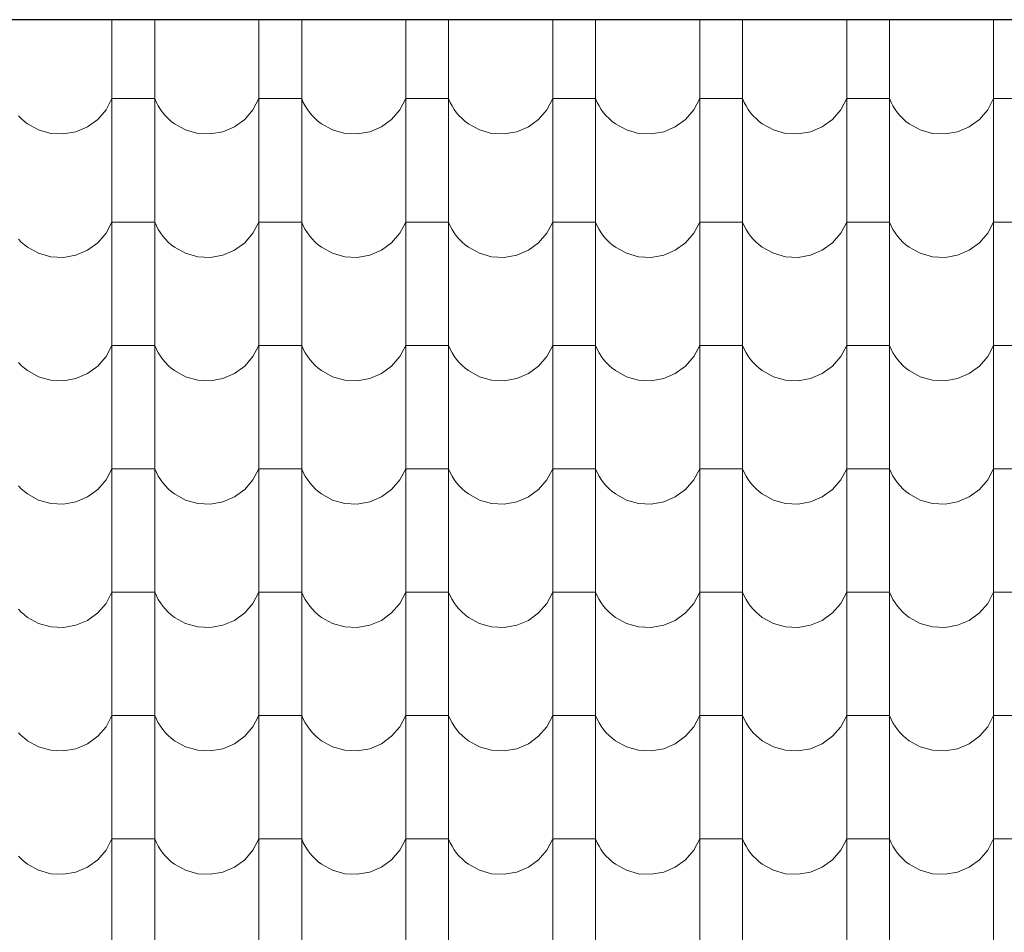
# Model space of a CAD drawing. Header units: millimetres. Extents: x -61343 to 9939, y -6894 to 7453.
# Tile 187 of 255: x 1704 to 1925, y -5272 to -5067. Entities that reach past the tile are written whole.
import ezdxf

# ---------------------------------------------------------------- set-up
doc = ezdxf.new("R2010")
doc.units = ezdxf.units.MM
doc.header["$MEASUREMENT"] = 0
doc.layers.add('810-G Ogólne', color=7, linetype='Continuous')
doc.layers.add('990-D Import IFC', color=7, linetype='Continuous')

# ---------------------------------------------------------------- blocks, each defined once
blk = doc.blocks.new('*X1830', base_point=(515069.4, 47309.9))
at = {"layer": '990-D Import IFC', "color": 251, "linetype": 'Continuous', "lineweight": 13, "true_color": 0x6a6a6a}
for p, q in [((527231.4, -38491), (527231.4, -38560.1)), ((527327.5, -38491), (527327.5, -38560.1)), ((527561.4, -38491), (527561.4, -38560.1)), ((527657.5, -38491), (527657.5, -38560.1)), ((527891.4, -38491), (527891.4, -38560.1)), ((527987.5, -38491), (527987.5, -38560.1)), ((528221.4, -38491), (528221.4, -38560.1)), ((528317.5, -38491), (528317.5, -38560.1)), ((528551.4, -38491), (528551.4, -38560.1)), ((528647.5, -38491), (528647.5, -38560.1)), ((528881.4, -38491), (528881.4, -38560.1)), ((528977.5, -38491), (528977.5, -38560.1)), ((529211.4, -38491), (529211.4, -38560.1)), ((527231.4, -38560.1), (527231.4, -38837.1)), ((527327.5, -38560.1), (527327.5, -38837.1)), ((527561.4, -38560.1), (527561.4, -38837.1)), ((527657.5, -38560.1), (527657.5, -38837.1)), ((527891.4, -38560.1), (527891.4, -38837.1)), ((527987.5, -38560.1), (527987.5, -38837.1)), ((528221.4, -38560.1), (528221.4, -38837.1)), ((528317.5, -38560.1), (528317.5, -38837.1)), ((528551.4, -38560.1), (528551.4, -38837.1)), ((528647.5, -38560.1), (528647.5, -38837.1)), ((528881.4, -38560.1), (528881.4, -38837.1)), ((528977.5, -38560.1), (528977.5, -38837.1)), ((529211.4, -38560.1), (529211.4, -38837.1)), ((527218.1, -38693.2), (527231.4, -38668.2)), ((527279.4, -38668.2), (527231.4, -38668.2)), ((527327.5, -38668.2), (527279.4, -38668.2)), ((527327.5, -38668.2), (527331.1, -38676.5)), ((527548.1, -38693.2), (527561.4, -38668.2)), ((527609.4, -38668.2), (527561.4, -38668.2)), ((527657.5, -38668.2), (527609.4, -38668.2)), ((527657.5, -38668.2), (527661.1, -38676.5)), ((527878.1, -38693.2), (527891.4, -38668.2)), ((527939.4, -38668.2), (527891.4, -38668.2)), ((527987.5, -38668.2), (527939.4, -38668.2)), ((527987.5, -38668.2), (527991.1, -38676.5)), ((528208.1, -38693.2), (528221.4, -38668.2)), ((528269.4, -38668.2), (528221.4, -38668.2)), ((528317.5, -38668.2), (528269.4, -38668.2)), ((528317.5, -38668.2), (528321.1, -38676.5)), ((528538.1, -38693.2), (528551.4, -38668.2)), ((528599.4, -38668.2), (528551.4, -38668.2)), ((528647.5, -38668.2), (528599.4, -38668.2)), ((528647.5, -38668.2), (528651.1, -38676.5)), ((528868.1, -38693.2), (528881.4, -38668.2)), ((528929.4, -38668.2), (528881.4, -38668.2)), ((528977.5, -38668.2), (528929.4, -38668.2)), ((528977.5, -38668.2), (528981.1, -38676.5)), ((529198.1, -38693.2), (529211.4, -38668.2)), ((529259.4, -38668.2), (529211.4, -38668.2)), ((527199.4, -38714.7), (527218.1, -38693.2)), ((527331.1, -38676.5), (527335.4, -38684.6)), ((527335.4, -38684.6), (527340.2, -38692.3)), ((527340.2, -38692.3), (527345.5, -38699.7)), ((527529.4, -38714.7), (527548.1, -38693.2)), ((527661.1, -38676.5), (527665.4, -38684.6)), ((527665.4, -38684.6), (527670.2, -38692.3)), ((527670.2, -38692.3), (527675.5, -38699.7)), ((527859.4, -38714.7), (527878.1, -38693.2)), ((527991.1, -38676.5), (527995.4, -38684.6)), ((527995.4, -38684.6), (528000.2, -38692.3)), ((528000.2, -38692.3), (528005.5, -38699.7)), ((528189.4, -38714.7), (528208.1, -38693.2)), ((528321.1, -38676.5), (528325.4, -38684.6)), ((528325.4, -38684.6), (528330.2, -38692.3)), ((528330.2, -38692.3), (528335.5, -38699.7)), ((528519.4, -38714.7), (528538.1, -38693.2)), ((528651.1, -38676.5), (528655.4, -38684.6)), ((528655.4, -38684.6), (528660.2, -38692.3)), ((528660.2, -38692.3), (528665.5, -38699.7)), ((528849.4, -38714.7), (528868.1, -38693.2)), ((528981.1, -38676.5), (528985.4, -38684.6)), ((528985.4, -38684.6), (528990.2, -38692.3)), ((528990.2, -38692.3), (528995.5, -38699.7)), ((529179.4, -38714.7), (529198.1, -38693.2)), ((527021.4, -38706.6), (527027.8, -38713.1)), ((527027.8, -38713.1), (527034.6, -38719.2)), ((527176.5, -38731.4), (527199.4, -38714.7)), ((527345.5, -38699.7), (527351.4, -38706.6)), ((527351.4, -38706.6), (527357.8, -38713.1)), ((527357.8, -38713.1), (527364.6, -38719.2)), ((527506.5, -38731.4), (527529.4, -38714.7)), ((527675.5, -38699.7), (527681.4, -38706.6)), ((527681.4, -38706.6), (527687.8, -38713.1)), ((527687.8, -38713.1), (527694.6, -38719.2)), ((527836.5, -38731.4), (527859.4, -38714.7)), ((528005.5, -38699.7), (528011.4, -38706.6)), ((528011.4, -38706.6), (528017.8, -38713.1)), ((528017.8, -38713.1), (528024.6, -38719.2)), ((528166.5, -38731.4), (528189.4, -38714.7)), ((528335.5, -38699.7), (528341.4, -38706.6)), ((528341.4, -38706.6), (528347.8, -38713.1)), ((528347.8, -38713.1), (528354.6, -38719.2)), ((528496.5, -38731.4), (528519.4, -38714.7)), ((528665.5, -38699.7), (528671.4, -38706.6)), ((528671.4, -38706.6), (528677.8, -38713.1)), ((528677.8, -38713.1), (528684.6, -38719.2)), ((528826.5, -38731.4), (528849.4, -38714.7)), ((528995.5, -38699.7), (529001.4, -38706.6)), ((529001.4, -38706.6), (529007.8, -38713.1)), ((529007.8, -38713.1), (529014.6, -38719.2)), ((529156.5, -38731.4), (529179.4, -38714.7)), ((527034.6, -38719.2), (527041.9, -38724.7)), ((527041.9, -38724.7), (527066.7, -38738.4)), ((527066.7, -38738.4), (527094.1, -38746.1)), ((527150.4, -38742.5), (527176.5, -38731.4)), ((527364.6, -38719.2), (527371.9, -38724.7)), ((527371.9, -38724.7), (527396.7, -38738.4)), ((527396.7, -38738.4), (527424.1, -38746.1)), ((527480.4, -38742.5), (527506.5, -38731.4)), ((527694.6, -38719.2), (527701.9, -38724.7)), ((527701.9, -38724.7), (527726.7, -38738.4)), ((527726.7, -38738.4), (527754.1, -38746.1)), ((527810.4, -38742.5), (527836.5, -38731.4)), ((528024.6, -38719.2), (528031.9, -38724.7)), ((528031.9, -38724.7), (528056.7, -38738.4)), ((528056.7, -38738.4), (528084.1, -38746.1)), ((528140.4, -38742.5), (528166.5, -38731.4)), ((528354.6, -38719.2), (528361.9, -38724.7)), ((528361.9, -38724.7), (528386.7, -38738.4)), ((528386.7, -38738.4), (528414.1, -38746.1)), ((528470.4, -38742.5), (528496.5, -38731.4)), ((528684.6, -38719.2), (528691.9, -38724.7)), ((528691.9, -38724.7), (528716.7, -38738.4)), ((528716.7, -38738.4), (528744.1, -38746.1)), ((528800.4, -38742.5), (528826.5, -38731.4)), ((529014.6, -38719.2), (529021.9, -38724.7)), ((529021.9, -38724.7), (529046.7, -38738.4)), ((529046.7, -38738.4), (529074.1, -38746.1)), ((529130.4, -38742.5), (529156.5, -38731.4)), ((527094.1, -38746.1), (527122.4, -38747.5)), ((527122.4, -38747.5), (527150.4, -38742.5)), ((527424.1, -38746.1), (527452.4, -38747.5)), ((527452.4, -38747.5), (527480.4, -38742.5)), ((527754.1, -38746.1), (527782.4, -38747.5)), ((527782.4, -38747.5), (527810.4, -38742.5)), ((528084.1, -38746.1), (528112.4, -38747.5)), ((528112.4, -38747.5), (528140.4, -38742.5)), ((528414.1, -38746.1), (528442.4, -38747.5)), ((528442.4, -38747.5), (528470.4, -38742.5)), ((528744.1, -38746.1), (528772.4, -38747.5)), ((528772.4, -38747.5), (528800.4, -38742.5)), ((529074.1, -38746.1), (529102.4, -38747.5)), ((529102.4, -38747.5), (529130.4, -38742.5)), ((527231.4, -38837.1), (527231.4, -39114.1)), ((527327.5, -38837.1), (527327.5, -39114.1)), ((527561.4, -38837.1), (527561.4, -39114.1)), ((527657.5, -38837.1), (527657.5, -39114.1)), ((527891.4, -38837.1), (527891.4, -39114.1)), ((527987.5, -38837.1), (527987.5, -39114.1)), ((528221.4, -38837.1), (528221.4, -39114.1)), ((528317.5, -38837.1), (528317.5, -39114.1)), ((528551.4, -38837.1), (528551.4, -39114.1)), ((528647.5, -38837.1), (528647.5, -39114.1)), ((528881.4, -38837.1), (528881.4, -39114.1)), ((528977.5, -38837.1), (528977.5, -39114.1)), ((529211.4, -38837.1), (529211.4, -39114.1)), ((527218.1, -38970.2), (527231.4, -38945.2)), ((527279.4, -38945.2), (527231.4, -38945.2)), ((527327.5, -38945.2), (527279.4, -38945.2)), ((527327.5, -38945.2), (527331.1, -38953.5)), ((527331.1, -38953.5), (527335.4, -38961.6)), ((527335.4, -38961.6), (527340.2, -38969.3)), ((527548.1, -38970.2), (527561.4, -38945.2)), ((527609.4, -38945.2), (527561.4, -38945.2)), ((527657.5, -38945.2), (527609.4, -38945.2)), ((527657.5, -38945.2), (527661.1, -38953.5)), ((527661.1, -38953.5), (527665.4, -38961.6)), ((527665.4, -38961.6), (527670.2, -38969.3)), ((527878.1, -38970.2), (527891.4, -38945.2)), ((527939.4, -38945.2), (527891.4, -38945.2)), ((527987.5, -38945.2), (527939.4, -38945.2)), ((527987.5, -38945.2), (527991.1, -38953.5)), ((527991.1, -38953.5), (527995.4, -38961.6)), ((527995.4, -38961.6), (528000.2, -38969.3)), ((528208.1, -38970.2), (528221.4, -38945.2)), ((528269.4, -38945.2), (528221.4, -38945.2)), ((528317.5, -38945.2), (528269.4, -38945.2)), ((528317.5, -38945.2), (528321.1, -38953.5)), ((528321.1, -38953.5), (528325.4, -38961.6)), ((528325.4, -38961.6), (528330.2, -38969.3)), ((528538.1, -38970.2), (528551.4, -38945.2)), ((528599.4, -38945.2), (528551.4, -38945.2)), ((528647.5, -38945.2), (528599.4, -38945.2)), ((528647.5, -38945.2), (528651.1, -38953.5)), ((528651.1, -38953.5), (528655.4, -38961.6)), ((528655.4, -38961.6), (528660.2, -38969.3)), ((528868.1, -38970.2), (528881.4, -38945.2)), ((528929.4, -38945.2), (528881.4, -38945.2)), ((528977.5, -38945.2), (528929.4, -38945.2)), ((528977.5, -38945.2), (528981.1, -38953.5)), ((528981.1, -38953.5), (528985.4, -38961.6)), ((528985.4, -38961.6), (528990.2, -38969.3)), ((529198.1, -38970.2), (529211.4, -38945.2)), ((529259.4, -38945.2), (529211.4, -38945.2)), ((527021.4, -38983.6), (527027.8, -38990.1)), ((527199.4, -38991.7), (527218.1, -38970.2)), ((527340.2, -38969.3), (527345.5, -38976.7)), ((527345.5, -38976.7), (527351.4, -38983.6)), ((527351.4, -38983.6), (527357.8, -38990.1)), ((527529.4, -38991.7), (527548.1, -38970.2)), ((527670.2, -38969.3), (527675.5, -38976.7)), ((527675.5, -38976.7), (527681.4, -38983.6)), ((527681.4, -38983.6), (527687.8, -38990.1)), ((527859.4, -38991.7), (527878.1, -38970.2)), ((528000.2, -38969.3), (528005.5, -38976.7)), ((528005.5, -38976.7), (528011.4, -38983.6)), ((528011.4, -38983.6), (528017.8, -38990.1)), ((528189.4, -38991.7), (528208.1, -38970.2)), ((528330.2, -38969.3), (528335.5, -38976.7)), ((528335.5, -38976.7), (528341.4, -38983.6)), ((528341.4, -38983.6), (528347.8, -38990.1)), ((528519.4, -38991.7), (528538.1, -38970.2)), ((528660.2, -38969.3), (528665.5, -38976.7)), ((528665.5, -38976.7), (528671.4, -38983.6)), ((528671.4, -38983.6), (528677.8, -38990.1)), ((528849.4, -38991.7), (528868.1, -38970.2)), ((528990.2, -38969.3), (528995.5, -38976.7)), ((528995.5, -38976.7), (529001.4, -38983.6)), ((529001.4, -38983.6), (529007.8, -38990.1)), ((529179.4, -38991.7), (529198.1, -38970.2)), ((527027.8, -38990.1), (527034.6, -38996.2)), ((527034.6, -38996.2), (527041.9, -39001.7)), ((527041.9, -39001.7), (527066.7, -39015.4)), ((527176.5, -39008.4), (527199.4, -38991.7)), ((527357.8, -38990.1), (527364.6, -38996.2)), ((527364.6, -38996.2), (527371.9, -39001.7)), ((527371.9, -39001.7), (527396.7, -39015.4)), ((527506.5, -39008.4), (527529.4, -38991.7)), ((527687.8, -38990.1), (527694.6, -38996.2)), ((527694.6, -38996.2), (527701.9, -39001.7)), ((527701.9, -39001.7), (527726.7, -39015.4)), ((527836.5, -39008.4), (527859.4, -38991.7)), ((528017.8, -38990.1), (528024.6, -38996.2)), ((528024.6, -38996.2), (528031.9, -39001.7)), ((528031.9, -39001.7), (528056.7, -39015.4)), ((528166.5, -39008.4), (528189.4, -38991.7)), ((528347.8, -38990.1), (528354.6, -38996.2)), ((528354.6, -38996.2), (528361.9, -39001.7)), ((528361.9, -39001.7), (528386.7, -39015.4)), ((528496.5, -39008.4), (528519.4, -38991.7)), ((528677.8, -38990.1), (528684.6, -38996.2)), ((528684.6, -38996.2), (528691.9, -39001.7)), ((528691.9, -39001.7), (528716.7, -39015.4)), ((528826.5, -39008.4), (528849.4, -38991.7)), ((529007.8, -38990.1), (529014.6, -38996.2)), ((529014.6, -38996.2), (529021.9, -39001.7)), ((529021.9, -39001.7), (529046.7, -39015.4)), ((529156.5, -39008.4), (529179.4, -38991.7)), ((527066.7, -39015.4), (527094.1, -39023.1)), ((527094.1, -39023.1), (527122.4, -39024.5)), ((527122.4, -39024.5), (527150.4, -39019.5)), ((527150.4, -39019.5), (527176.5, -39008.4)), ((527396.7, -39015.4), (527424.1, -39023.1)), ((527424.1, -39023.1), (527452.4, -39024.5)), ((527452.4, -39024.5), (527480.4, -39019.5)), ((527480.4, -39019.5), (527506.5, -39008.4)), ((527726.7, -39015.4), (527754.1, -39023.1)), ((527754.1, -39023.1), (527782.4, -39024.5)), ((527782.4, -39024.5), (527810.4, -39019.5)), ((527810.4, -39019.5), (527836.5, -39008.4)), ((528056.7, -39015.4), (528084.1, -39023.1)), ((528084.1, -39023.1), (528112.4, -39024.5)), ((528112.4, -39024.5), (528140.4, -39019.5)), ((528140.4, -39019.5), (528166.5, -39008.4)), ((528386.7, -39015.4), (528414.1, -39023.1)), ((528414.1, -39023.1), (528442.4, -39024.5)), ((528442.4, -39024.5), (528470.4, -39019.5)), ((528470.4, -39019.5), (528496.5, -39008.4)), ((528716.7, -39015.4), (528744.1, -39023.1)), ((528744.1, -39023.1), (528772.4, -39024.5)), ((528772.4, -39024.5), (528800.4, -39019.5)), ((528800.4, -39019.5), (528826.5, -39008.4)), ((529046.7, -39015.4), (529074.1, -39023.1)), ((529074.1, -39023.1), (529102.4, -39024.5)), ((529102.4, -39024.5), (529130.4, -39019.5)), ((529130.4, -39019.5), (529156.5, -39008.4)), ((527231.4, -39114.1), (527231.4, -39391.1)), ((527327.5, -39114.1), (527327.5, -39391.1)), ((527561.4, -39114.1), (527561.4, -39391.1)), ((527657.5, -39114.1), (527657.5, -39391.1)), ((527891.4, -39114.1), (527891.4, -39391.1)), ((527987.5, -39114.1), (527987.5, -39391.1)), ((528221.4, -39114.1), (528221.4, -39391.1)), ((528317.5, -39114.1), (528317.5, -39391.1)), ((528551.4, -39114.1), (528551.4, -39391.1)), ((528647.5, -39114.1), (528647.5, -39391.1)), ((528881.4, -39114.1), (528881.4, -39391.1)), ((528977.5, -39114.1), (528977.5, -39391.1)), ((529211.4, -39114.1), (529211.4, -39391.1)), ((527218.1, -39247.2), (527231.4, -39222.2)), ((527279.4, -39222.2), (527231.4, -39222.2)), ((527327.5, -39222.2), (527279.4, -39222.2)), ((527327.5, -39222.2), (527331.1, -39230.5)), ((527548.1, -39247.2), (527561.4, -39222.2)), ((527609.4, -39222.2), (527561.4, -39222.2)), ((527657.5, -39222.2), (527609.4, -39222.2)), ((527657.5, -39222.2), (527661.1, -39230.5)), ((527878.1, -39247.2), (527891.4, -39222.2)), ((527939.4, -39222.2), (527891.4, -39222.2)), ((527987.5, -39222.2), (527939.4, -39222.2)), ((527987.5, -39222.2), (527991.1, -39230.5)), ((528208.1, -39247.2), (528221.4, -39222.2)), ((528269.4, -39222.2), (528221.4, -39222.2)), ((528317.5, -39222.2), (528269.4, -39222.2)), ((528317.5, -39222.2), (528321.1, -39230.5)), ((528538.1, -39247.2), (528551.4, -39222.2)), ((528599.4, -39222.2), (528551.4, -39222.2)), ((528647.5, -39222.2), (528599.4, -39222.2)), ((528647.5, -39222.2), (528651.1, -39230.5)), ((528868.1, -39247.2), (528881.4, -39222.2)), ((528929.4, -39222.2), (528881.4, -39222.2)), ((528977.5, -39222.2), (528929.4, -39222.2)), ((528977.5, -39222.2), (528981.1, -39230.5)), ((529198.1, -39247.2), (529211.4, -39222.2)), ((529259.4, -39222.2), (529211.4, -39222.2)), ((527199.4, -39268.7), (527218.1, -39247.2)), ((527331.1, -39230.5), (527335.4, -39238.6)), ((527335.4, -39238.6), (527340.2, -39246.3)), ((527340.2, -39246.3), (527345.5, -39253.7)), ((527529.4, -39268.7), (527548.1, -39247.2)), ((527661.1, -39230.5), (527665.4, -39238.6)), ((527665.4, -39238.6), (527670.2, -39246.3)), ((527670.2, -39246.3), (527675.5, -39253.7)), ((527859.4, -39268.7), (527878.1, -39247.2)), ((527991.1, -39230.5), (527995.4, -39238.6)), ((527995.4, -39238.6), (528000.2, -39246.3)), ((528000.2, -39246.3), (528005.5, -39253.7)), ((528189.4, -39268.7), (528208.1, -39247.2)), ((528321.1, -39230.5), (528325.4, -39238.6)), ((528325.4, -39238.6), (528330.2, -39246.3)), ((528330.2, -39246.3), (528335.5, -39253.7)), ((528519.4, -39268.7), (528538.1, -39247.2)), ((528651.1, -39230.5), (528655.4, -39238.6)), ((528655.4, -39238.6), (528660.2, -39246.3)), ((528660.2, -39246.3), (528665.5, -39253.7)), ((528849.4, -39268.7), (528868.1, -39247.2)), ((528981.1, -39230.5), (528985.4, -39238.6)), ((528985.4, -39238.6), (528990.2, -39246.3)), ((528990.2, -39246.3), (528995.5, -39253.7)), ((529179.4, -39268.7), (529198.1, -39247.2)), ((527021.4, -39260.6), (527027.8, -39267.1)), ((527027.8, -39267.1), (527034.6, -39273.2)), ((527176.5, -39285.4), (527199.4, -39268.7)), ((527345.5, -39253.7), (527351.4, -39260.6)), ((527351.4, -39260.6), (527357.8, -39267.1)), ((527357.8, -39267.1), (527364.6, -39273.2)), ((527506.5, -39285.4), (527529.4, -39268.7)), ((527675.5, -39253.7), (527681.4, -39260.6)), ((527681.4, -39260.6), (527687.8, -39267.1)), ((527687.8, -39267.1), (527694.6, -39273.2)), ((527836.5, -39285.4), (527859.4, -39268.7)), ((528005.5, -39253.7), (528011.4, -39260.6)), ((528011.4, -39260.6), (528017.8, -39267.1)), ((528017.8, -39267.1), (528024.6, -39273.2)), ((528166.5, -39285.4), (528189.4, -39268.7)), ((528335.5, -39253.7), (528341.4, -39260.6)), ((528341.4, -39260.6), (528347.8, -39267.1)), ((528347.8, -39267.1), (528354.6, -39273.2)), ((528496.5, -39285.4), (528519.4, -39268.7)), ((528665.5, -39253.7), (528671.4, -39260.6)), ((528671.4, -39260.6), (528677.8, -39267.1)), ((528677.8, -39267.1), (528684.6, -39273.2)), ((528826.5, -39285.4), (528849.4, -39268.7)), ((528995.5, -39253.7), (529001.4, -39260.6)), ((529001.4, -39260.6), (529007.8, -39267.1)), ((529007.8, -39267.1), (529014.6, -39273.2)), ((529156.5, -39285.4), (529179.4, -39268.7)), ((527034.6, -39273.2), (527041.9, -39278.7)), ((527041.9, -39278.7), (527066.7, -39292.4)), ((527066.7, -39292.4), (527094.1, -39300.1)), ((527150.4, -39296.5), (527176.5, -39285.4)), ((527364.6, -39273.2), (527371.9, -39278.7)), ((527371.9, -39278.7), (527396.7, -39292.4)), ((527396.7, -39292.4), (527424.1, -39300.1)), ((527480.4, -39296.5), (527506.5, -39285.4)), ((527694.6, -39273.2), (527701.9, -39278.7)), ((527701.9, -39278.7), (527726.7, -39292.4)), ((527726.7, -39292.4), (527754.1, -39300.1)), ((527810.4, -39296.5), (527836.5, -39285.4)), ((528024.6, -39273.2), (528031.9, -39278.7)), ((528031.9, -39278.7), (528056.7, -39292.4)), ((528056.7, -39292.4), (528084.1, -39300.1)), ((528140.4, -39296.5), (528166.5, -39285.4)), ((528354.6, -39273.2), (528361.9, -39278.7)), ((528361.9, -39278.7), (528386.7, -39292.4)), ((528386.7, -39292.4), (528414.1, -39300.1)), ((528470.4, -39296.5), (528496.5, -39285.4)), ((528684.6, -39273.2), (528691.9, -39278.7)), ((528691.9, -39278.7), (528716.7, -39292.4)), ((528716.7, -39292.4), (528744.1, -39300.1)), ((528800.4, -39296.5), (528826.5, -39285.4)), ((529014.6, -39273.2), (529021.9, -39278.7)), ((529021.9, -39278.7), (529046.7, -39292.4)), ((529046.7, -39292.4), (529074.1, -39300.1)), ((529130.4, -39296.5), (529156.5, -39285.4)), ((527094.1, -39300.1), (527122.4, -39301.5)), ((527122.4, -39301.5), (527150.4, -39296.5)), ((527424.1, -39300.1), (527452.4, -39301.5)), ((527452.4, -39301.5), (527480.4, -39296.5)), ((527754.1, -39300.1), (527782.4, -39301.5)), ((527782.4, -39301.5), (527810.4, -39296.5)), ((528084.1, -39300.1), (528112.4, -39301.5)), ((528112.4, -39301.5), (528140.4, -39296.5)), ((528414.1, -39300.1), (528442.4, -39301.5)), ((528442.4, -39301.5), (528470.4, -39296.5)), ((528744.1, -39300.1), (528772.4, -39301.5)), ((528772.4, -39301.5), (528800.4, -39296.5)), ((529074.1, -39300.1), (529102.4, -39301.5)), ((529102.4, -39301.5), (529130.4, -39296.5)), ((527231.4, -39391.1), (527231.4, -39668.1)), ((527327.5, -39391.1), (527327.5, -39668.1)), ((527561.4, -39391.1), (527561.4, -39668.1)), ((527657.5, -39391.1), (527657.5, -39668.1)), ((527891.4, -39391.1), (527891.4, -39668.1)), ((527987.5, -39391.1), (527987.5, -39668.1)), ((528221.4, -39391.1), (528221.4, -39668.1)), ((528317.5, -39391.1), (528317.5, -39668.1)), ((528551.4, -39391.1), (528551.4, -39668.1)), ((528647.5, -39391.1), (528647.5, -39668.1)), ((528881.4, -39391.1), (528881.4, -39668.1)), ((528977.5, -39391.1), (528977.5, -39668.1)), ((529211.4, -39391.1), (529211.4, -39668.1)), ((527218.1, -39524.2), (527231.4, -39499.2)), ((527279.4, -39499.2), (527231.4, -39499.2)), ((527327.5, -39499.2), (527279.4, -39499.2)), ((527327.5, -39499.2), (527331.1, -39507.5)), ((527331.1, -39507.5), (527335.4, -39515.6)), ((527548.1, -39524.2), (527561.4, -39499.2)), ((527609.4, -39499.2), (527561.4, -39499.2)), ((527657.5, -39499.2), (527609.4, -39499.2)), ((527657.5, -39499.2), (527661.1, -39507.5)), ((527661.1, -39507.5), (527665.4, -39515.6)), ((527878.1, -39524.2), (527891.4, -39499.2)), ((527939.4, -39499.2), (527891.4, -39499.2)), ((527987.5, -39499.2), (527939.4, -39499.2)), ((527987.5, -39499.2), (527991.1, -39507.5)), ((527991.1, -39507.5), (527995.4, -39515.6)), ((528208.1, -39524.2), (528221.4, -39499.2)), ((528269.4, -39499.2), (528221.4, -39499.2)), ((528317.5, -39499.2), (528269.4, -39499.2)), ((528317.5, -39499.2), (528321.1, -39507.5)), ((528321.1, -39507.5), (528325.4, -39515.6)), ((528538.1, -39524.2), (528551.4, -39499.2)), ((528599.4, -39499.2), (528551.4, -39499.2)), ((528647.5, -39499.2), (528599.4, -39499.2)), ((528647.5, -39499.2), (528651.1, -39507.5)), ((528651.1, -39507.5), (528655.4, -39515.6)), ((528868.1, -39524.2), (528881.4, -39499.2)), ((528929.4, -39499.2), (528881.4, -39499.2)), ((528977.5, -39499.2), (528929.4, -39499.2)), ((528977.5, -39499.2), (528981.1, -39507.5)), ((528981.1, -39507.5), (528985.4, -39515.6)), ((529198.1, -39524.2), (529211.4, -39499.2)), ((529259.4, -39499.2), (529211.4, -39499.2)), ((527199.4, -39545.7), (527218.1, -39524.2)), ((527335.4, -39515.6), (527340.2, -39523.3)), ((527340.2, -39523.3), (527345.5, -39530.7)), ((527345.5, -39530.7), (527351.4, -39537.6)), ((527529.4, -39545.7), (527548.1, -39524.2)), ((527665.4, -39515.6), (527670.2, -39523.3)), ((527670.2, -39523.3), (527675.5, -39530.7)), ((527675.5, -39530.7), (527681.4, -39537.6)), ((527859.4, -39545.7), (527878.1, -39524.2)), ((527995.4, -39515.6), (528000.2, -39523.3)), ((528000.2, -39523.3), (528005.5, -39530.7)), ((528005.5, -39530.7), (528011.4, -39537.6)), ((528189.4, -39545.7), (528208.1, -39524.2)), ((528325.4, -39515.6), (528330.2, -39523.3)), ((528330.2, -39523.3), (528335.5, -39530.7)), ((528335.5, -39530.7), (528341.4, -39537.6)), ((528519.4, -39545.7), (528538.1, -39524.2)), ((528655.4, -39515.6), (528660.2, -39523.3)), ((528660.2, -39523.3), (528665.5, -39530.7)), ((528665.5, -39530.7), (528671.4, -39537.6)), ((528849.4, -39545.7), (528868.1, -39524.2)), ((528985.4, -39515.6), (528990.2, -39523.3)), ((528990.2, -39523.3), (528995.5, -39530.7)), ((528995.5, -39530.7), (529001.4, -39537.6)), ((529179.4, -39545.7), (529198.1, -39524.2)), ((527021.4, -39537.6), (527027.8, -39544.1)), ((527027.8, -39544.1), (527034.6, -39550.2)), ((527034.6, -39550.2), (527041.9, -39555.7)), ((527041.9, -39555.7), (527066.7, -39569.4)), ((527176.5, -39562.4), (527199.4, -39545.7)), ((527351.4, -39537.6), (527357.8, -39544.1)), ((527357.8, -39544.1), (527364.6, -39550.2)), ((527364.6, -39550.2), (527371.9, -39555.7)), ((527371.9, -39555.7), (527396.7, -39569.4)), ((527506.5, -39562.4), (527529.4, -39545.7)), ((527681.4, -39537.6), (527687.8, -39544.1)), ((527687.8, -39544.1), (527694.6, -39550.2)), ((527694.6, -39550.2), (527701.9, -39555.7)), ((527701.9, -39555.7), (527726.7, -39569.4)), ((527836.5, -39562.4), (527859.4, -39545.7)), ((528011.4, -39537.6), (528017.8, -39544.1)), ((528017.8, -39544.1), (528024.6, -39550.2)), ((528024.6, -39550.2), (528031.9, -39555.7)), ((528031.9, -39555.7), (528056.7, -39569.4)), ((528166.5, -39562.4), (528189.4, -39545.7)), ((528341.4, -39537.6), (528347.8, -39544.1)), ((528347.8, -39544.1), (528354.6, -39550.2)), ((528354.6, -39550.2), (528361.9, -39555.7)), ((528361.9, -39555.7), (528386.7, -39569.4)), ((528496.5, -39562.4), (528519.4, -39545.7)), ((528671.4, -39537.6), (528677.8, -39544.1)), ((528677.8, -39544.1), (528684.6, -39550.2)), ((528684.6, -39550.2), (528691.9, -39555.7)), ((528691.9, -39555.7), (528716.7, -39569.4)), ((528826.5, -39562.4), (528849.4, -39545.7)), ((529001.4, -39537.6), (529007.8, -39544.1)), ((529007.8, -39544.1), (529014.6, -39550.2)), ((529014.6, -39550.2), (529021.9, -39555.7)), ((529021.9, -39555.7), (529046.7, -39569.4)), ((529156.5, -39562.4), (529179.4, -39545.7)), ((527066.7, -39569.4), (527094.1, -39577.1)), ((527094.1, -39577.1), (527122.4, -39578.5)), ((527122.4, -39578.5), (527150.4, -39573.5)), ((527150.4, -39573.5), (527176.5, -39562.4)), ((527396.7, -39569.4), (527424.1, -39577.1)), ((527424.1, -39577.1), (527452.4, -39578.5)), ((527452.4, -39578.5), (527480.4, -39573.5)), ((527480.4, -39573.5), (527506.5, -39562.4)), ((527726.7, -39569.4), (527754.1, -39577.1)), ((527754.1, -39577.1), (527782.4, -39578.5)), ((527782.4, -39578.5), (527810.4, -39573.5)), ((527810.4, -39573.5), (527836.5, -39562.4)), ((528056.7, -39569.4), (528084.1, -39577.1)), ((528084.1, -39577.1), (528112.4, -39578.5)), ((528112.4, -39578.5), (528140.4, -39573.5)), ((528140.4, -39573.5), (528166.5, -39562.4)), ((528386.7, -39569.4), (528414.1, -39577.1)), ((528414.1, -39577.1), (528442.4, -39578.5)), ((528442.4, -39578.5), (528470.4, -39573.5)), ((528470.4, -39573.5), (528496.5, -39562.4)), ((528716.7, -39569.4), (528744.1, -39577.1)), ((528744.1, -39577.1), (528772.4, -39578.5)), ((528772.4, -39578.5), (528800.4, -39573.5)), ((528800.4, -39573.5), (528826.5, -39562.4)), ((529046.7, -39569.4), (529074.1, -39577.1)), ((529074.1, -39577.1), (529102.4, -39578.5)), ((529102.4, -39578.5), (529130.4, -39573.5)), ((529130.4, -39573.5), (529156.5, -39562.4)), ((527231.4, -39668.1), (527231.4, -39945.1)), ((527327.5, -39668.1), (527327.5, -39945.1)), ((527561.4, -39668.1), (527561.4, -39945.1)), ((527657.5, -39668.1), (527657.5, -39945.1)), ((527891.4, -39668.1), (527891.4, -39945.1)), ((527987.5, -39668.1), (527987.5, -39945.1)), ((528221.4, -39668.1), (528221.4, -39945.1)), ((528317.5, -39668.1), (528317.5, -39945.1)), ((528551.4, -39668.1), (528551.4, -39945.1)), ((528647.5, -39668.1), (528647.5, -39945.1)), ((528881.4, -39668.1), (528881.4, -39945.1)), ((528977.5, -39668.1), (528977.5, -39945.1)), ((529211.4, -39668.1), (529211.4, -39945.1)), ((527218.1, -39801.2), (527231.4, -39776.2)), ((527279.4, -39776.2), (527231.4, -39776.2)), ((527327.5, -39776.2), (527279.4, -39776.2)), ((527327.5, -39776.2), (527331.1, -39784.5)), ((527548.1, -39801.2), (527561.4, -39776.2)), ((527609.4, -39776.2), (527561.4, -39776.2)), ((527657.5, -39776.2), (527609.4, -39776.2)), ((527657.5, -39776.2), (527661.1, -39784.5)), ((527878.1, -39801.2), (527891.4, -39776.2)), ((527939.4, -39776.2), (527891.4, -39776.2)), ((527987.5, -39776.2), (527939.4, -39776.2)), ((527987.5, -39776.2), (527991.1, -39784.5)), ((528208.1, -39801.2), (528221.4, -39776.2)), ((528269.4, -39776.2), (528221.4, -39776.2)), ((528317.5, -39776.2), (528269.4, -39776.2)), ((528317.5, -39776.2), (528321.1, -39784.5)), ((528538.1, -39801.2), (528551.4, -39776.2)), ((528599.4, -39776.2), (528551.4, -39776.2)), ((528647.5, -39776.2), (528599.4, -39776.2)), ((528647.5, -39776.2), (528651.1, -39784.5)), ((528868.1, -39801.2), (528881.4, -39776.2)), ((528929.4, -39776.2), (528881.4, -39776.2)), ((528977.5, -39776.2), (528929.4, -39776.2)), ((528977.5, -39776.2), (528981.1, -39784.5)), ((529198.1, -39801.2), (529211.4, -39776.2)), ((529259.4, -39776.2), (529211.4, -39776.2)), ((527199.4, -39822.7), (527218.1, -39801.2)), ((527331.1, -39784.5), (527335.4, -39792.6)), ((527335.4, -39792.6), (527340.2, -39800.3)), ((527340.2, -39800.3), (527345.5, -39807.7)), ((527529.4, -39822.7), (527548.1, -39801.2)), ((527661.1, -39784.5), (527665.4, -39792.6)), ((527665.4, -39792.6), (527670.2, -39800.3)), ((527670.2, -39800.3), (527675.5, -39807.7)), ((527859.4, -39822.7), (527878.1, -39801.2)), ((527991.1, -39784.5), (527995.4, -39792.6)), ((527995.4, -39792.6), (528000.2, -39800.3)), ((528000.2, -39800.3), (528005.5, -39807.7)), ((528189.4, -39822.7), (528208.1, -39801.2)), ((528321.1, -39784.5), (528325.4, -39792.6)), ((528325.4, -39792.6), (528330.2, -39800.3)), ((528330.2, -39800.3), (528335.5, -39807.7)), ((528519.4, -39822.7), (528538.1, -39801.2)), ((528651.1, -39784.5), (528655.4, -39792.6)), ((528655.4, -39792.6), (528660.2, -39800.3)), ((528660.2, -39800.3), (528665.5, -39807.7)), ((528849.4, -39822.7), (528868.1, -39801.2)), ((528981.1, -39784.5), (528985.4, -39792.6)), ((528985.4, -39792.6), (528990.2, -39800.3)), ((528990.2, -39800.3), (528995.5, -39807.7)), ((529179.4, -39822.7), (529198.1, -39801.2)), ((527021.4, -39814.6), (527027.8, -39821.1)), ((527027.8, -39821.1), (527034.6, -39827.2)), ((527176.5, -39839.4), (527199.4, -39822.7)), ((527345.5, -39807.7), (527351.4, -39814.6)), ((527351.4, -39814.6), (527357.8, -39821.1)), ((527357.8, -39821.1), (527364.6, -39827.2)), ((527506.5, -39839.4), (527529.4, -39822.7)), ((527675.5, -39807.7), (527681.4, -39814.6)), ((527681.4, -39814.6), (527687.8, -39821.1)), ((527687.8, -39821.1), (527694.6, -39827.2)), ((527836.5, -39839.4), (527859.4, -39822.7)), ((528005.5, -39807.7), (528011.4, -39814.6)), ((528011.4, -39814.6), (528017.8, -39821.1)), ((528017.8, -39821.1), (528024.6, -39827.2)), ((528166.5, -39839.4), (528189.4, -39822.7)), ((528335.5, -39807.7), (528341.4, -39814.6)), ((528341.4, -39814.6), (528347.8, -39821.1)), ((528347.8, -39821.1), (528354.6, -39827.2)), ((528496.5, -39839.4), (528519.4, -39822.7)), ((528665.5, -39807.7), (528671.4, -39814.6)), ((528671.4, -39814.6), (528677.8, -39821.1)), ((528677.8, -39821.1), (528684.6, -39827.2)), ((528826.5, -39839.4), (528849.4, -39822.7)), ((528995.5, -39807.7), (529001.4, -39814.6)), ((529001.4, -39814.6), (529007.8, -39821.1)), ((529007.8, -39821.1), (529014.6, -39827.2)), ((529156.5, -39839.4), (529179.4, -39822.7)), ((527034.6, -39827.2), (527041.9, -39832.7)), ((527041.9, -39832.7), (527066.7, -39846.4)), ((527150.4, -39850.5), (527176.5, -39839.4)), ((527364.6, -39827.2), (527371.9, -39832.7)), ((527371.9, -39832.7), (527396.7, -39846.4)), ((527480.4, -39850.5), (527506.5, -39839.4)), ((527694.6, -39827.2), (527701.9, -39832.7)), ((527701.9, -39832.7), (527726.7, -39846.4)), ((527810.4, -39850.5), (527836.5, -39839.4)), ((528024.6, -39827.2), (528031.9, -39832.7)), ((528031.9, -39832.7), (528056.7, -39846.4)), ((528140.4, -39850.5), (528166.5, -39839.4)), ((528354.6, -39827.2), (528361.9, -39832.7)), ((528361.9, -39832.7), (528386.7, -39846.4)), ((528470.4, -39850.5), (528496.5, -39839.4)), ((528684.6, -39827.2), (528691.9, -39832.7)), ((528691.9, -39832.7), (528716.7, -39846.4)), ((528800.4, -39850.5), (528826.5, -39839.4)), ((529014.6, -39827.2), (529021.9, -39832.7)), ((529021.9, -39832.7), (529046.7, -39846.4)), ((529130.4, -39850.5), (529156.5, -39839.4)), ((527066.7, -39846.4), (527094.1, -39854.1)), ((527094.1, -39854.1), (527122.4, -39855.5)), ((527122.4, -39855.5), (527150.4, -39850.5)), ((527396.7, -39846.4), (527424.1, -39854.1)), ((527424.1, -39854.1), (527452.4, -39855.5)), ((527452.4, -39855.5), (527480.4, -39850.5)), ((527726.7, -39846.4), (527754.1, -39854.1)), ((527754.1, -39854.1), (527782.4, -39855.5)), ((527782.4, -39855.5), (527810.4, -39850.5)), ((528056.7, -39846.4), (528084.1, -39854.1)), ((528084.1, -39854.1), (528112.4, -39855.5)), ((528112.4, -39855.5), (528140.4, -39850.5)), ((528386.7, -39846.4), (528414.1, -39854.1)), ((528414.1, -39854.1), (528442.4, -39855.5)), ((528442.4, -39855.5), (528470.4, -39850.5)), ((528716.7, -39846.4), (528744.1, -39854.1)), ((528744.1, -39854.1), (528772.4, -39855.5)), ((528772.4, -39855.5), (528800.4, -39850.5)), ((529046.7, -39846.4), (529074.1, -39854.1)), ((529074.1, -39854.1), (529102.4, -39855.5)), ((529102.4, -39855.5), (529130.4, -39850.5)), ((527231.4, -39945.1), (527231.4, -40222.1)), ((527327.5, -39945.1), (527327.5, -40222.1)), ((527561.4, -39945.1), (527561.4, -40222.1)), ((527657.5, -39945.1), (527657.5, -40222.1)), ((527891.4, -39945.1), (527891.4, -40222.1)), ((527987.5, -39945.1), (527987.5, -40222.1)), ((528221.4, -39945.1), (528221.4, -40222.1)), ((528317.5, -39945.1), (528317.5, -40222.1)), ((528551.4, -39945.1), (528551.4, -40222.1)), ((528647.5, -39945.1), (528647.5, -40222.1)), ((528881.4, -39945.1), (528881.4, -40222.1)), ((528977.5, -39945.1), (528977.5, -40222.1)), ((529211.4, -39945.1), (529211.4, -40222.1)), ((527218.1, -40078.2), (527231.4, -40053.2)), ((527279.4, -40053.2), (527231.4, -40053.2)), ((527327.5, -40053.2), (527279.4, -40053.2)), ((527327.5, -40053.2), (527331.1, -40061.5)), ((527331.1, -40061.5), (527335.4, -40069.6)), ((527548.1, -40078.2), (527561.4, -40053.2)), ((527609.4, -40053.2), (527561.4, -40053.2)), ((527657.5, -40053.2), (527609.4, -40053.2)), ((527657.5, -40053.2), (527661.1, -40061.5)), ((527661.1, -40061.5), (527665.4, -40069.6)), ((527878.1, -40078.2), (527891.4, -40053.2)), ((527939.4, -40053.2), (527891.4, -40053.2)), ((527987.5, -40053.2), (527939.4, -40053.2)), ((527987.5, -40053.2), (527991.1, -40061.5)), ((527991.1, -40061.5), (527995.4, -40069.6)), ((528208.1, -40078.2), (528221.4, -40053.2)), ((528269.4, -40053.2), (528221.4, -40053.2)), ((528317.5, -40053.2), (528269.4, -40053.2)), ((528317.5, -40053.2), (528321.1, -40061.5)), ((528321.1, -40061.5), (528325.4, -40069.6)), ((528538.1, -40078.2), (528551.4, -40053.2)), ((528599.4, -40053.2), (528551.4, -40053.2)), ((528647.5, -40053.2), (528599.4, -40053.2)), ((528647.5, -40053.2), (528651.1, -40061.5)), ((528651.1, -40061.5), (528655.4, -40069.6)), ((528868.1, -40078.2), (528881.4, -40053.2)), ((528929.4, -40053.2), (528881.4, -40053.2)), ((528977.5, -40053.2), (528929.4, -40053.2)), ((528977.5, -40053.2), (528981.1, -40061.5)), ((528981.1, -40061.5), (528985.4, -40069.6)), ((529198.1, -40078.2), (529211.4, -40053.2)), ((529259.4, -40053.2), (529211.4, -40053.2)), ((527199.4, -40099.7), (527218.1, -40078.2)), ((527335.4, -40069.6), (527340.2, -40077.3)), ((527340.2, -40077.3), (527345.5, -40084.7)), ((527345.5, -40084.7), (527351.4, -40091.6)), ((527529.4, -40099.7), (527548.1, -40078.2)), ((527665.4, -40069.6), (527670.2, -40077.3)), ((527670.2, -40077.3), (527675.5, -40084.7)), ((527675.5, -40084.7), (527681.4, -40091.6)), ((527859.4, -40099.7), (527878.1, -40078.2)), ((527995.4, -40069.6), (528000.2, -40077.3)), ((528000.2, -40077.3), (528005.5, -40084.7)), ((528005.5, -40084.7), (528011.4, -40091.6)), ((528189.4, -40099.7), (528208.1, -40078.2)), ((528325.4, -40069.6), (528330.2, -40077.3)), ((528330.2, -40077.3), (528335.5, -40084.7)), ((528335.5, -40084.7), (528341.4, -40091.6)), ((528519.4, -40099.7), (528538.1, -40078.2)), ((528655.4, -40069.6), (528660.2, -40077.3)), ((528660.2, -40077.3), (528665.5, -40084.7)), ((528665.5, -40084.7), (528671.4, -40091.6)), ((528849.4, -40099.7), (528868.1, -40078.2)), ((528985.4, -40069.6), (528990.2, -40077.3)), ((528990.2, -40077.3), (528995.5, -40084.7)), ((528995.5, -40084.7), (529001.4, -40091.6)), ((529179.4, -40099.7), (529198.1, -40078.2)), ((527021.4, -40091.6), (527027.8, -40098.1)), ((527027.8, -40098.1), (527034.6, -40104.2)), ((527034.6, -40104.2), (527041.9, -40109.7)), ((527041.9, -40109.7), (527066.7, -40123.4)), ((527176.5, -40116.4), (527199.4, -40099.7)), ((527351.4, -40091.6), (527357.8, -40098.1)), ((527357.8, -40098.1), (527364.6, -40104.2)), ((527364.6, -40104.2), (527371.9, -40109.7)), ((527371.9, -40109.7), (527396.7, -40123.4)), ((527506.5, -40116.4), (527529.4, -40099.7)), ((527681.4, -40091.6), (527687.8, -40098.1)), ((527687.8, -40098.1), (527694.6, -40104.2)), ((527694.6, -40104.2), (527701.9, -40109.7)), ((527701.9, -40109.7), (527726.7, -40123.4)), ((527836.5, -40116.4), (527859.4, -40099.7)), ((528011.4, -40091.6), (528017.8, -40098.1)), ((528017.8, -40098.1), (528024.6, -40104.2)), ((528024.6, -40104.2), (528031.9, -40109.7)), ((528031.9, -40109.7), (528056.7, -40123.4)), ((528166.5, -40116.4), (528189.4, -40099.7)), ((528341.4, -40091.6), (528347.8, -40098.1)), ((528347.8, -40098.1), (528354.6, -40104.2)), ((528354.6, -40104.2), (528361.9, -40109.7)), ((528361.9, -40109.7), (528386.7, -40123.4)), ((528496.5, -40116.4), (528519.4, -40099.7)), ((528671.4, -40091.6), (528677.8, -40098.1)), ((528677.8, -40098.1), (528684.6, -40104.2)), ((528684.6, -40104.2), (528691.9, -40109.7)), ((528691.9, -40109.7), (528716.7, -40123.4)), ((528826.5, -40116.4), (528849.4, -40099.7)), ((529001.4, -40091.6), (529007.8, -40098.1)), ((529007.8, -40098.1), (529014.6, -40104.2)), ((529014.6, -40104.2), (529021.9, -40109.7)), ((529021.9, -40109.7), (529046.7, -40123.4)), ((529156.5, -40116.4), (529179.4, -40099.7)), ((527066.7, -40123.4), (527094.1, -40131.1)), ((527094.1, -40131.1), (527122.4, -40132.5)), ((527122.4, -40132.5), (527150.4, -40127.5)), ((527150.4, -40127.5), (527176.5, -40116.4)), ((527396.7, -40123.4), (527424.1, -40131.1)), ((527424.1, -40131.1), (527452.4, -40132.5)), ((527452.4, -40132.5), (527480.4, -40127.5)), ((527480.4, -40127.5), (527506.5, -40116.4)), ((527726.7, -40123.4), (527754.1, -40131.1)), ((527754.1, -40131.1), (527782.4, -40132.5)), ((527782.4, -40132.5), (527810.4, -40127.5)), ((527810.4, -40127.5), (527836.5, -40116.4)), ((528056.7, -40123.4), (528084.1, -40131.1)), ((528084.1, -40131.1), (528112.4, -40132.5)), ((528112.4, -40132.5), (528140.4, -40127.5)), ((528140.4, -40127.5), (528166.5, -40116.4)), ((528386.7, -40123.4), (528414.1, -40131.1)), ((528414.1, -40131.1), (528442.4, -40132.5)), ((528442.4, -40132.5), (528470.4, -40127.5)), ((528470.4, -40127.5), (528496.5, -40116.4)), ((528716.7, -40123.4), (528744.1, -40131.1)), ((528744.1, -40131.1), (528772.4, -40132.5)), ((528772.4, -40132.5), (528800.4, -40127.5)), ((528800.4, -40127.5), (528826.5, -40116.4)), ((529046.7, -40123.4), (529074.1, -40131.1)), ((529074.1, -40131.1), (529102.4, -40132.5)), ((529102.4, -40132.5), (529130.4, -40127.5)), ((529130.4, -40127.5), (529156.5, -40116.4)), ((527231.4, -40222.1), (527231.4, -40499.1)), ((527327.5, -40222.1), (527327.5, -40499.1)), ((527561.4, -40222.1), (527561.4, -40499.1)), ((527657.5, -40222.1), (527657.5, -40499.1)), ((527891.4, -40222.1), (527891.4, -40499.1)), ((527987.5, -40222.1), (527987.5, -40499.1)), ((528221.4, -40222.1), (528221.4, -40499.1)), ((528317.5, -40222.1), (528317.5, -40499.1)), ((528551.4, -40222.1), (528551.4, -40499.1)), ((528647.5, -40222.1), (528647.5, -40499.1)), ((528881.4, -40222.1), (528881.4, -40499.1)), ((528977.5, -40222.1), (528977.5, -40499.1)), ((529211.4, -40222.1), (529211.4, -40499.1)), ((527218.1, -40355.2), (527231.4, -40330.2)), ((527279.4, -40330.2), (527231.4, -40330.2)), ((527327.5, -40330.2), (527279.4, -40330.2)), ((527327.5, -40330.2), (527331.1, -40338.5)), ((527548.1, -40355.2), (527561.4, -40330.2)), ((527609.4, -40330.2), (527561.4, -40330.2)), ((527657.5, -40330.2), (527609.4, -40330.2)), ((527657.5, -40330.2), (527661.1, -40338.5)), ((527878.1, -40355.2), (527891.4, -40330.2)), ((527939.4, -40330.2), (527891.4, -40330.2)), ((527987.5, -40330.2), (527939.4, -40330.2)), ((527987.5, -40330.2), (527991.1, -40338.5)), ((528208.1, -40355.2), (528221.4, -40330.2)), ((528269.4, -40330.2), (528221.4, -40330.2)), ((528317.5, -40330.2), (528269.4, -40330.2)), ((528317.5, -40330.2), (528321.1, -40338.5)), ((528538.1, -40355.2), (528551.4, -40330.2)), ((528599.4, -40330.2), (528551.4, -40330.2)), ((528647.5, -40330.2), (528599.4, -40330.2)), ((528647.5, -40330.2), (528651.1, -40338.5)), ((528868.1, -40355.2), (528881.4, -40330.2)), ((528929.4, -40330.2), (528881.4, -40330.2)), ((528977.5, -40330.2), (528929.4, -40330.2)), ((528977.5, -40330.2), (528981.1, -40338.5)), ((529198.1, -40355.2), (529211.4, -40330.2)), ((529259.4, -40330.2), (529211.4, -40330.2)), ((527331.1, -40338.5), (527335.4, -40346.6)), ((527335.4, -40346.6), (527340.2, -40354.3)), ((527340.2, -40354.3), (527345.5, -40361.7)), ((527661.1, -40338.5), (527665.4, -40346.6)), ((527665.4, -40346.6), (527670.2, -40354.3)), ((527670.2, -40354.3), (527675.5, -40361.7)), ((527991.1, -40338.5), (527995.4, -40346.6)), ((527995.4, -40346.6), (528000.2, -40354.3)), ((528000.2, -40354.3), (528005.5, -40361.7)), ((528321.1, -40338.5), (528325.4, -40346.6)), ((528325.4, -40346.6), (528330.2, -40354.3)), ((528330.2, -40354.3), (528335.5, -40361.7)), ((528651.1, -40338.5), (528655.4, -40346.6)), ((528655.4, -40346.6), (528660.2, -40354.3)), ((528660.2, -40354.3), (528665.5, -40361.7)), ((528981.1, -40338.5), (528985.4, -40346.6)), ((528985.4, -40346.6), (528990.2, -40354.3)), ((528990.2, -40354.3), (528995.5, -40361.7)), ((527021.4, -40368.6), (527027.8, -40375.1)), ((527027.8, -40375.1), (527034.6, -40381.2)), ((527176.5, -40393.4), (527199.4, -40376.7)), ((527199.4, -40376.7), (527218.1, -40355.2)), ((527345.5, -40361.7), (527351.4, -40368.6)), ((527351.4, -40368.6), (527357.8, -40375.1)), ((527357.8, -40375.1), (527364.6, -40381.2)), ((527506.5, -40393.4), (527529.4, -40376.7)), ((527529.4, -40376.7), (527548.1, -40355.2)), ((527675.5, -40361.7), (527681.4, -40368.6)), ((527681.4, -40368.6), (527687.8, -40375.1)), ((527687.8, -40375.1), (527694.6, -40381.2)), ((527836.5, -40393.4), (527859.4, -40376.7)), ((527859.4, -40376.7), (527878.1, -40355.2)), ((528005.5, -40361.7), (528011.4, -40368.6)), ((528011.4, -40368.6), (528017.8, -40375.1)), ((528017.8, -40375.1), (528024.6, -40381.2)), ((528166.5, -40393.4), (528189.4, -40376.7)), ((528189.4, -40376.7), (528208.1, -40355.2)), ((528335.5, -40361.7), (528341.4, -40368.6)), ((528341.4, -40368.6), (528347.8, -40375.1)), ((528347.8, -40375.1), (528354.6, -40381.2)), ((528496.5, -40393.4), (528519.4, -40376.7)), ((528519.4, -40376.7), (528538.1, -40355.2)), ((528665.5, -40361.7), (528671.4, -40368.6)), ((528671.4, -40368.6), (528677.8, -40375.1)), ((528677.8, -40375.1), (528684.6, -40381.2)), ((528826.5, -40393.4), (528849.4, -40376.7)), ((528849.4, -40376.7), (528868.1, -40355.2)), ((528995.5, -40361.7), (529001.4, -40368.6)), ((529001.4, -40368.6), (529007.8, -40375.1)), ((529007.8, -40375.1), (529014.6, -40381.2)), ((529156.5, -40393.4), (529179.4, -40376.7)), ((529179.4, -40376.7), (529198.1, -40355.2)), ((527034.6, -40381.2), (527041.9, -40386.7)), ((527041.9, -40386.7), (527066.7, -40400.4)), ((527150.4, -40404.5), (527176.5, -40393.4)), ((527364.6, -40381.2), (527371.9, -40386.7)), ((527371.9, -40386.7), (527396.7, -40400.4)), ((527480.4, -40404.5), (527506.5, -40393.4)), ((527694.6, -40381.2), (527701.9, -40386.7)), ((527701.9, -40386.7), (527726.7, -40400.4)), ((527810.4, -40404.5), (527836.5, -40393.4)), ((528024.6, -40381.2), (528031.9, -40386.7)), ((528031.9, -40386.7), (528056.7, -40400.4)), ((528140.4, -40404.5), (528166.5, -40393.4)), ((528354.6, -40381.2), (528361.9, -40386.7)), ((528361.9, -40386.7), (528386.7, -40400.4)), ((528470.4, -40404.5), (528496.5, -40393.4)), ((528684.6, -40381.2), (528691.9, -40386.7)), ((528691.9, -40386.7), (528716.7, -40400.4)), ((528800.4, -40404.5), (528826.5, -40393.4)), ((529014.6, -40381.2), (529021.9, -40386.7)), ((529021.9, -40386.7), (529046.7, -40400.4)), ((529130.4, -40404.5), (529156.5, -40393.4)), ((527066.7, -40400.4), (527094.1, -40408.1)), ((527094.1, -40408.1), (527122.4, -40409.5)), ((527122.4, -40409.5), (527150.4, -40404.5)), ((527396.7, -40400.4), (527424.1, -40408.1)), ((527424.1, -40408.1), (527452.4, -40409.5)), ((527452.4, -40409.5), (527480.4, -40404.5)), ((527726.7, -40400.4), (527754.1, -40408.1)), ((527754.1, -40408.1), (527782.4, -40409.5)), ((527782.4, -40409.5), (527810.4, -40404.5)), ((528056.7, -40400.4), (528084.1, -40408.1)), ((528084.1, -40408.1), (528112.4, -40409.5)), ((528112.4, -40409.5), (528140.4, -40404.5)), ((528386.7, -40400.4), (528414.1, -40408.1)), ((528414.1, -40408.1), (528442.4, -40409.5)), ((528442.4, -40409.5), (528470.4, -40404.5)), ((528716.7, -40400.4), (528744.1, -40408.1)), ((528744.1, -40408.1), (528772.4, -40409.5)), ((528772.4, -40409.5), (528800.4, -40404.5)), ((529046.7, -40400.4), (529074.1, -40408.1)), ((529074.1, -40408.1), (529102.4, -40409.5)), ((529102.4, -40409.5), (529130.4, -40404.5)), ((527231.4, -40499.1), (527231.4, -40776.1)), ((527327.5, -40499.1), (527327.5, -40776.1)), ((527561.4, -40499.1), (527561.4, -40776.1)), ((527657.5, -40499.1), (527657.5, -40776.1)), ((527891.4, -40499.1), (527891.4, -40776.1)), ((527987.5, -40499.1), (527987.5, -40776.1)), ((528221.4, -40499.1), (528221.4, -40776.1)), ((528317.5, -40499.1), (528317.5, -40776.1)), ((528551.4, -40499.1), (528551.4, -40776.1)), ((528647.5, -40499.1), (528647.5, -40776.1)), ((528881.4, -40499.1), (528881.4, -40776.1)), ((528977.5, -40499.1), (528977.5, -40776.1)), ((529211.4, -40499.1), (529211.4, -40776.1))]:
    blk.add_line(p, q, dxfattribs=at)
blk = doc.blocks.new('Wypełnienie_15_3', base_point=(515069.4, 47309.9))
at = {"layer": '990-D Import IFC', "color": 251, "linetype": 'Continuous', "lineweight": 13, "true_color": 0x6a6a6a}
blk.add_blockref('*X1830', (515069.4, 47309.9), dxfattribs=at)

msp = doc.modelspace()

# ---------------------------------------------------------------- linework, layer by layer
at = {"layer": '810-G Ogólne', "color": 7, "linetype": 'Continuous', "lineweight": 25}
msp.add_line((3062.02, -5067.404), (1535.422, -5067.404), dxfattribs=at)
at = {"layer": '990-D Import IFC', "color": 7, "linetype": 'Continuous', "lineweight": 13}
msp.add_lwpolyline([(1535.422, -5067.404), (3035.371, -5067.404), (2421.044, -5435.404), (1607.971, -5435.404), (1607.971, -5462.404), (813.971, -5462.404)], close=True, dxfattribs=at)

# ---------------------------------------------------------------- block references
at = {"layer": '990-D Import IFC', "color": 251, "linetype": 'Continuous', "lineweight": 13, "true_color": 0x6a6a6a, "xscale": 0.1, "yscale": 0.1, "zscale": 0.1}
msp.add_blockref('Wypełnienie_15_3', (508.562, 3512.683), dxfattribs=at)

doc.saveas('drawing.dxf')
